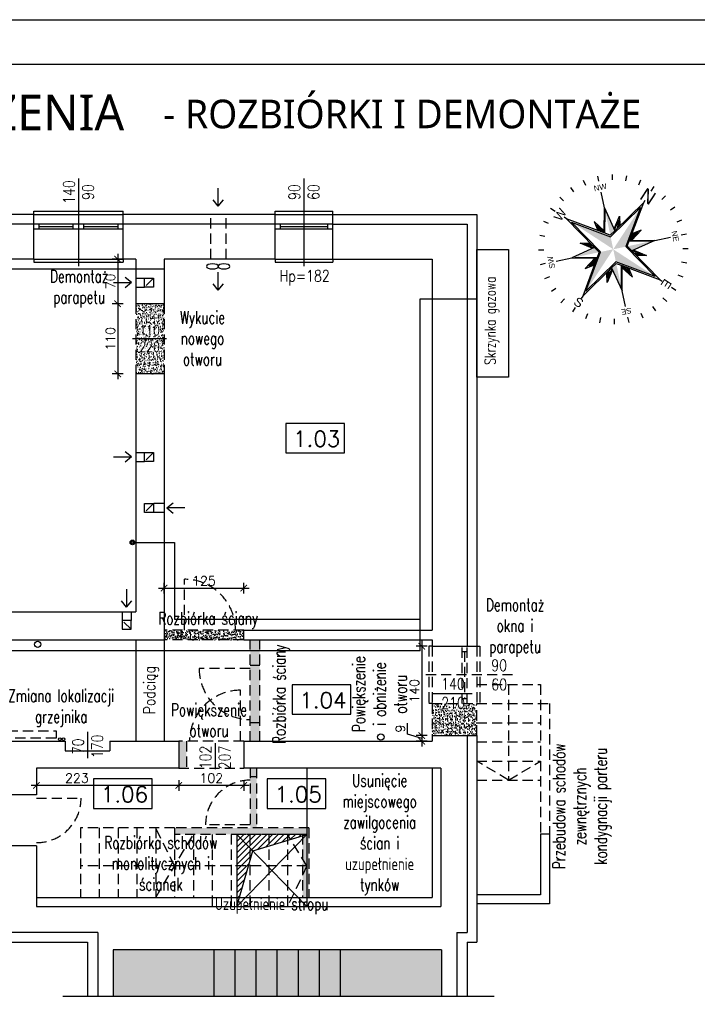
# Model space of a CAD drawing. Header units: millimetres. Extents: x 31969 to 285678, y -69766 to -1123.
# Tile 71 of 176: x 142895 to 143957, y -14032 to -12488. Entities that reach past the tile are written whole.
import ezdxf
from ezdxf.enums import TextEntityAlignment as Align
from ezdxf.lldxf.tags import DXFTag

# ---------------------------------------------------------------- set-up
doc = ezdxf.new("R2010")
doc.units = ezdxf.units.MM
doc.linetypes.add('KRE_16_8', pattern=[24, 16, -8])
for name, color, linetype in [('a-biblioteka', 251, 'Continuous'), ('a-izolacja 1', 3, 'Continuous'), ('a-opis 2', 1, 'Continuous'), ('a-opis 3', 15, 'Continuous'), ('a-opis stolarki 1', 3, 'Continuous'), ('a-przekrój 1', 3, 'Continuous'), ('a-ramka', 7, 'Continuous'), ('a-schody', 3, 'Continuous'), ('a-stolarka okienna', 3, 'Continuous'), ('a-szkło', 4, 'Continuous'), ('a-szraf', 252, 'Continuous'), ('a-wentylacja', 3, 'Continuous'), ('a-wyburzenia i rozbiórki', 152, 'KRE_16_8'), ('a-wymiary', 11, 'Continuous'), ('a-ściany istniejące murowane', 6, 'Continuous')]:
    doc.layers.add(name, color=color, linetype=linetype)
doc.styles.add('APLUS', font='arial.ttf', dxfattribs={"width": 0.6})
doc.styles.add('MAREK', font='simplex.shx')
doc.styles.add('PRZEKRÓJ2', font='l_10646.ttf')
doc.styles.add('RS01507', font='romans.shx', dxfattribs={"width": 0.7, "height": 0.15})
doc.styles.add('WYMIAR', font='romans.shx', dxfattribs={"width": 0.8})
tags = doc.linetypes.add('DASHED', pattern=[0.75, 0.5, -0.25]).pattern_tags.tags
tags[6:7] = [DXFTag(74, 4), DXFTag(75, 0), DXFTag(340, '0'), DXFTag(46, 1.0), DXFTag(50, 0.0), DXFTag(44, 0.0), DXFTag(45, 0.0)]
tags[4:5] = [DXFTag(74, 4), DXFTag(75, 0), DXFTag(340, '0'), DXFTag(46, 1.0), DXFTag(50, 0.0), DXFTag(44, 0.0), DXFTag(45, 0.0)]
doc.dimstyles.new('MAREK', dxfattribs={"dimscale": 0.85, "dimtxt": 17, "dimasz": 12, "dimexe": 10, "dimexo": 0.625, "dimgap": 5, "dimtad": 1, "dimdec": 1, "dimdsep": 46, "dimtxsty": 'MAREK', "dimblk1": 'ARCHTICK', "dimblk2": 'ARCHTICK', "dimsah": 1, "dimcen": 2.5, "dimdle": 10, "dimadec": 0, "dimazin": 0, "dimtfac": 1, "dimtdec": 1, "dimtmove": 1, "dimatfit": 3, "dimldrblk": 'ARCHTICK', "dimfxl": 10, "dimfxlon": 1, "dimtolj": 1, "dimtzin": 0, "dimarcsym": 0})
pattern_1 = [(50, (0, 82.701), (9.10923345, -0.79695428), [0.9525, -10.4775]), (355, (0, 82.701), (-1.7621711, 9.55284226), [0.762, -8.3820292]), (100.451445, (0.759, 82.635), (7.34706235, 8.7558876), [0.80950044, -8.90451223]), (46.1842, (0, 85.241), (13.55395204, -2.1021164), [1.42875, -15.71625]), (96.635558, (1.13, 85.066), (11.8702067, 12.3713062), [1.2142512, -13.3567804]), (351.184151, (0, 85.241), (11.8702067, 12.3713062), [1.1429984, -12.5729866]), (21, (1.27, 84.606), (7.58071956, -5.1132599), [0.9525, -10.4775]), (326, (1.27, 84.606), (3.0901014, 9.2093983), [0.762, -8.382]), (71.451445, (1.902, 84.18), (10.67082096, 4.09613844), [0.80950044, -8.9044969]), (37.5, (0, 82.7014), (0.15443016, 4.22775194), [0, -8.2804, 0, -8.509, 0, -8.41375]), (7.5, (0, 82.7014), (3.34098313, 5.00902874), [0, -4.8514, 0, -8.0899, 0, -3.20675]), (327.5, (-2.832, 82.7014), (6.77952976, -0.2864372), [0, -3.175, 0, -9.906, 0, -13.1445]), (317.5, (-4.102, 82.7014), (7.40645907, 1.27132455), [0, -4.1275, 0, -6.5786, 0, -9.3345])]

# ---------------------------------------------------------------- blocks, each defined once
blk = doc.blocks.new('SYMBOL N')
for p, q in [((-89.1, 214.5), (-95.9, 230.9)), ((-46, 227.7), (-49.5, 245.1)), ((0, 232.3), (0, 250)), ((45.4, 227.8), (48.8, 245.2)), ((88.7, 214.7), (95.5, 231.1)), ((-129.1, 193.2), (-138.9, 207.9)), ((128.6, 193.5), (138.3, 208.2)), ((-164.2, 164.3), (-176.7, 176.8)), ((-30.4, 30.4), (0, 167)), ((0, 186.9), (-29.3, 55.1)), ((0, 186.9), (0, 195.9)), ((29.3, 55), (0, 186.9)), ((0, 167), (30.4, 30.4)), ((164.3, 164.2), (176.8, 176.7)), ((-193.5, 128.5), (-208.2, 138.3)), ((-100, 100), (-138.1, 138.1)), ((100.1, 100), (138.2, 138.1)), ((193.2, 129.1), (207.9, 138.9)), ((-29.2, 55.1), (-100, 100.1)), ((-100, 100.1), (-55, 29.4)), ((-35.2, 58.8), (-43.2, 104.4)), ((-43.2, 104.4), (-24.3, 77.4)), ((43.4, 104.4), (24.4, 77.5)), ((29.3, 55), (100.1, 100)), ((35.3, 58.8), (43.4, 104.4)), ((100.1, 100), (55.1, 29.3)), ((-214.7, 88.7), (-231, 95.5)), ((-92.9, 93), (-52.7, 29.9)), ((-31.7, 56.6), (-37.9, 91.4)), ((-37.9, 91.4), (-25.2, 73.4)), ((-37.9, 91.4), (-27, 65.3)), ((-37.8, 91.5), (-27, 65.3)), ((38, 91.4), (25.3, 73.4)), ((38, 91.4), (27.1, 65.3)), ((38, 91.4), (27.1, 65.2)), ((29.8, 52.8), (93, 93)), ((31.8, 56.6), (38, 91.4)), ((214.5, 89.1), (230.9, 95.9)), ((-227.8, 45.4), (-245.2, 48.8)), ((-58.8, 35.3), (-104.4, 43.4)), ((-104.4, 43.4), (-77.5, 24.4)), ((-91.4, 38), (-65.3, 27.1)), ((-56.6, 31.8), (-91.4, 38)), ((-91.4, 38), (-73.4, 25.3)), ((-91.4, 38), (-65.2, 27.1)), ((-34, 34), (-55, 29.3)), ((-29.3, 55.1), (-34, 34)), ((34, 34), (29.3, 55)), ((55.1, 29.3), (34, 34)), ((56.6, 31.7), (91.4, 37.9)), ((58.8, 35.2), (104.4, 43.2)), ((91.4, 37.9), (65.3, 27)), ((91.4, 37.9), (73.4, 25.2)), ((104.4, 43.2), (77.4, 24.3)), ((227.7, 46), (245.1, 49.5)), ((-232.3, 0), (-250, 0)), ((-186.9, 0), (-195.8, 0)), ((-55, 29.3), (-186.9, 0)), ((-186.9, 0), (-55, -29.3)), ((-167, 0), (-30.4, 30.4)), ((-30.4, -30.4), (-167, 0)), ((30.4, 30.4), (167, 0)), ((167, 0), (30.4, -30.4)), ((186.9, 0), (55.1, 29.3)), ((55.1, -29.3), (186.9, 0)), ((186.9, 0), (195.9, 0)), ((232.3, 0), (250, 0)), ((-104.4, -43.4), (-77.5, -24.4)), ((-55, -29.3), (-100, -100.1)), ((-91.5, -37.8), (-65.3, -27)), ((-91.4, -38), (-73.4, -25.3)), ((-91.4, -38), (-65.3, -27.1)), ((-56.6, -31.8), (-91.4, -38)), ((-55, -29.3), (-34, -34)), ((0, -167), (-30.4, -30.4)), ((30.4, -30.4), (0, -167)), ((34, -34), (55.1, -29.3)), ((52.9, -29.8), (93.1, -92.9)), ((55.1, -29.3), (100.1, -100)), ((56.6, -31.7), (91.4, -37.9)), ((91.4, -37.9), (65.3, -27)), ((91.4, -37.9), (73.4, -25.2)), ((104.4, -43.2), (77.4, -24.3)), ((-227.7, -46), (-245.1, -49.5)), ((-58.8, -35.3), (-104.4, -43.4)), ((-100, -100.1), (-29.3, -55.1)), ((-93, -93), (-29.8, -52.8)), ((-35.2, -58.8), (-43.2, -104.4)), ((-31.7, -56.6), (-37.9, -91.4)), ((-37.9, -91.4), (-27, -65.3)), ((-37.9, -91.4), (-27, -65.3)), ((-34, -34), (-29.3, -55.1)), ((-29.3, -55.1), (0, -186.9)), ((0, -186.9), (29.3, -55)), ((37.9, -91.4), (27, -65.3)), ((38, -91.4), (27.1, -65.3)), ((29.3, -55), (34, -34)), ((100.1, -100), (29.4, -55)), ((31.8, -56.6), (38, -91.4)), ((35.3, -58.8), (43.4, -104.4)), ((58.8, -35.2), (104.4, -43.2)), ((227.9, -45.3), (245.2, -48.7)), ((-214.5, -89.1), (-230.9, -95.9)), ((-43.2, -104.4), (-24.3, -77.4)), ((-37.9, -91.4), (-25.2, -73.4)), ((43.4, -104.4), (24.4, -77.5)), ((38, -91.4), (25.3, -73.4)), ((214.8, -88.6), (231.1, -95.4)), ((-193.2, -129.1), (-207.9, -138.9)), ((-100, -100), (-138.1, -138.1)), ((100.1, -100), (138.2, -138.1)), ((193.6, -128.5), (208.3, -138.3)), ((-164.2, -164.3), (-176.7, -176.8)), ((164.3, -164.3), (176.8, -176.8)), ((-128.4, -193.5), (-138.2, -208.2)), ((0, -186.9), (0, -195.8)), ((129.1, -193.2), (138.9, -207.9)), ((-88.6, -214.7), (-95.4, -231)), ((-45.3, -227.8), (-48.7, -245.1)), ((46, -227.7), (49.5, -245.1)), ((89.1, -214.5), (95.9, -230.9)), ((0, -232.3), (0, -250))]:
    blk.add_line(p, q)
for points in [[(30.4, 30.4), (0, 167), (0, 0)], [(-33.9, 34), (-92.9, 93), (-29.7, 52.8)], [(-25.2, 73.4), (-37.8, 91.5), (-27, 65.3)], [(27.1, 65.2), (38, 91.4), (29.4, 55.1), (31.8, 56.7)], [(34, 34), (52.8, 29.8), (93, 93)], [(-65.2, 27.1), (-91.4, 38), (-55.1, 29.4), (-56.6, 31.8)], [(73.4, 25.2), (91.4, 37.9), (65.3, 27)], [(-30.4, 30.4), (-167, 0), (0, 0)], [(0, -167), (0, 0), (-30.4, -30.4)], [(30.4, -30.4), (167, 0), (0, 0)], [(-34, -34), (-93, -93), (-52.8, -29.8)], [(-73.4, -25.2), (-91.5, -37.8), (-65.3, -27)], [(65.3, -27), (91.4, -37.9), (55.1, -29.3), (56.7, -31.7)], [(-27, -65.3), (-37.9, -91.4), (-29.3, -55.1), (-31.7, -56.7)], [(25.2, -73.4), (37.9, -91.4), (27, -65.3)], [(93.1, -92.9), (34, -34), (29.9, -52.7)]]:
    blk.add_solid(points)
at = {"style": 'APLUS'}
blk.add_text('W', height=29.9, dxfattribs=at).set_placement((0, 211.8), align=Align.MIDDLE)
for s, height, rotation, p in [('SW', 18.69, 45, (-149.8, 149.8)), ('NW', 18.69, 315, (149.8, 149.8)), ('S', 29.9, 270, (-211.8, 0)), ('N', 44.9, 270, (211.8, -0.7)), ('SE', 18.69, 135, (-149.8, -149.8)), ('NE', 18.69, 225, (149.8, -149.8)), ('E', 29.9, 180, (0, -211.8))]:
    blk.add_text(s, height=height, rotation=rotation, dxfattribs=at).set_placement(p, align=Align.MIDDLE)
blk = doc.blocks.new('_ARCHTICK')
at = {"color": 0, "linetype": 'ByBlock', "const_width": 0.15}
blk.add_lwpolyline([(-0.5, -0.5), (0.5, 0.5)], dxfattribs=at)
blk = doc.blocks.new('*D51')
at = {"layer": 'a-wymiary', "color": 0, "lineweight": -2, "ltscale": 100}
for p, q in [((143112.6, -13379.5), (143254.6, -13379.5)), ((143121.1, -13388), (143121.1, -13371)), ((143246.1, -13388), (143246.1, -13371))]:
    blk.add_line(p, q, dxfattribs=at)
at = {"layer": 'DEFPOINTS', "color": 0, "ltscale": 100}
for p in [(143246.1, -13379.5), (143121.1, -13445.6), (143246.1, -13445.6)]:
    blk.add_point(p, dxfattribs=at)
at = {"layer": 'a-wymiary', "color": 0, "lineweight": -2, "ltscale": 100, "xscale": 10.2, "yscale": 10.2, "zscale": 10.2, "rotation": 180}
blk.add_blockref('_ARCHTICK', (143121.1, -13379.5), dxfattribs=at)
at = {"layer": 'a-wymiary', "color": 0, "lineweight": -2, "ltscale": 100, "xscale": 10.2, "yscale": 10.2, "zscale": 10.2}
blk.add_blockref('_ARCHTICK', (143246.1, -13379.5), dxfattribs=at)
at = {"layer": 'a-wymiary', "color": 0, "ltscale": 100, "insert": (143183.6, -13368.1), "char_height": 14.45, "attachment_point": 5, "style": 'MAREK'}
blk.add_mtext('\\A1;125', dxfattribs=at)
blk = doc.blocks.new('*D52')
at = {"layer": 'a-wymiary', "color": 0, "lineweight": -2, "ltscale": 100}
for p, q in [((143048.4, -12855.1), (143048.4, -12942.1)), ((143056.9, -12863.6), (143039.9, -12863.6)), ((143056.9, -12933.6), (143039.9, -12933.6))]:
    blk.add_line(p, q, dxfattribs=at)
at = {"layer": 'DEFPOINTS', "color": 0, "ltscale": 100}
for p in [(143077.1, -12863.6), (143048.4, -12933.6), (143077.1, -12933.6)]:
    blk.add_point(p, dxfattribs=at)
at = {"layer": 'a-wymiary', "color": 0, "lineweight": -2, "ltscale": 100, "xscale": 10.2, "yscale": 10.2, "zscale": 10.2}
for p, rotation in [((143048.4, -12863.6), 90), ((143048.4, -12933.6), 270)]:
    blk.add_blockref('_ARCHTICK', p, dxfattribs=dict(at, rotation=rotation))
at = {"layer": 'a-wymiary', "color": 0, "ltscale": 100, "insert": (143037, -12898.6), "char_height": 14.45, "attachment_point": 5, "rotation": 90, "style": 'MAREK'}
blk.add_mtext('\\A1;70', dxfattribs=at)
blk = doc.blocks.new('*D53')
at = {"layer": 'a-wymiary', "color": 0, "lineweight": -2, "ltscale": 100}
for p, q in [((143056.9, -12933.6), (143039.9, -12933.6)), ((143048.4, -12925.1), (143048.4, -13052.1)), ((143056.9, -13043.6), (143039.9, -13043.6))]:
    blk.add_line(p, q, dxfattribs=at)
at = {"layer": 'DEFPOINTS', "color": 0, "ltscale": 100}
for p in [(143077.1, -12933.6), (143048.4, -13043.6), (143077.1, -13043.6)]:
    blk.add_point(p, dxfattribs=at)
at = {"layer": 'a-wymiary', "color": 0, "lineweight": -2, "ltscale": 100, "xscale": 10.2, "yscale": 10.2, "zscale": 10.2}
for p, rotation in [((143048.4, -12933.6), 90), ((143048.4, -13043.6), 270)]:
    blk.add_blockref('_ARCHTICK', p, dxfattribs=dict(at, rotation=rotation))
at = {"layer": 'a-wymiary', "color": 0, "ltscale": 100, "insert": (143037, -12988.6), "char_height": 14.45, "attachment_point": 5, "rotation": 90, "style": 'MAREK'}
blk.add_mtext('\\A1;110', dxfattribs=at)
blk = doc.blocks.new('*D54')
at = {"layer": 'a-wymiary', "color": 0, "lineweight": -2, "ltscale": 100}
for p, q in [((143254.6, -13688.9), (143135.6, -13688.9)), ((143144.1, -13680.4), (143144.1, -13697.4)), ((143246.1, -13680.4), (143246.1, -13697.4))]:
    blk.add_line(p, q, dxfattribs=at)
at = {"layer": 'DEFPOINTS', "color": 0, "ltscale": 100}
for p in [(143144.1, -13661.6), (143246.1, -13661.6), (143144.1, -13688.9)]:
    blk.add_point(p, dxfattribs=at)
at = {"layer": 'a-wymiary', "color": 0, "lineweight": -2, "ltscale": 100, "xscale": 10.2, "yscale": 10.2, "zscale": 10.2, "rotation": 180}
blk.add_blockref('_ARCHTICK', (143144.1, -13688.9), dxfattribs=at)
at = {"layer": 'a-wymiary', "color": 0, "lineweight": -2, "ltscale": 100, "xscale": 10.2, "yscale": 10.2, "zscale": 10.2}
blk.add_blockref('_ARCHTICK', (143246.1, -13688.9), dxfattribs=at)
at = {"layer": 'a-wymiary', "color": 0, "ltscale": 100, "insert": (143195.1, -13677.4), "char_height": 14.45, "attachment_point": 5, "style": 'MAREK'}
blk.add_mtext('\\A1;102', dxfattribs=at)
blk = doc.blocks.new('*D62')
at = {"layer": 'a-wymiary', "color": 0, "lineweight": -2, "ltscale": 100}
for p, q in [((143152.6, -13688.9), (142912.6, -13688.9)), ((142921.1, -13680.4), (142921.1, -13697.4)), ((143144.1, -13680.4), (143144.1, -13697.4))]:
    blk.add_line(p, q, dxfattribs=at)
at = {"layer": 'DEFPOINTS', "color": 0, "ltscale": 100}
for p in [(142921.1, -13661.6), (143144.1, -13661.6), (142921.1, -13688.9)]:
    blk.add_point(p, dxfattribs=at)
at = {"layer": 'a-wymiary', "color": 0, "lineweight": -2, "ltscale": 100, "xscale": 10.2, "yscale": 10.2, "zscale": 10.2, "rotation": 180}
blk.add_blockref('_ARCHTICK', (142921.1, -13688.9), dxfattribs=at)
at = {"layer": 'a-wymiary', "color": 0, "lineweight": -2, "ltscale": 100, "xscale": 10.2, "yscale": 10.2, "zscale": 10.2}
blk.add_blockref('_ARCHTICK', (143144.1, -13688.9), dxfattribs=at)
at = {"layer": 'a-wymiary', "color": 0, "ltscale": 100, "insert": (142984.5, -13677.4), "char_height": 14.45, "attachment_point": 5, "style": 'MAREK'}
blk.add_mtext('\\A1;223', dxfattribs=at)
blk = doc.blocks.new('*D162')
at = {"layer": 'a-wymiary', "color": 0, "lineweight": -2, "ltscale": 100}
for p, q in [((143524.9, -13462.1), (143524.9, -13619.1)), ((143533.4, -13470.6), (143516.4, -13470.6)), ((143533.4, -13610.6), (143516.4, -13610.6))]:
    blk.add_line(p, q, dxfattribs=at)
at = {"layer": 'DEFPOINTS', "color": 0, "ltscale": 100}
for p in [(143541.1, -13470.6), (143524.9, -13610.6), (143541.1, -13610.6)]:
    blk.add_point(p, dxfattribs=at)
at = {"layer": 'a-wymiary', "color": 0, "lineweight": -2, "ltscale": 100, "xscale": 10.2, "yscale": 10.2, "zscale": 10.2}
for p, rotation in [((143524.9, -13470.6), 90), ((143524.9, -13610.6), 270)]:
    blk.add_blockref('_ARCHTICK', p, dxfattribs=dict(at, rotation=rotation))
at = {"layer": 'a-wymiary', "color": 0, "ltscale": 100, "insert": (143513.4, -13540.6), "char_height": 14.45, "attachment_point": 5, "rotation": 90, "style": 'MAREK'}
blk.add_mtext('\\A1;140', dxfattribs=at)
blk = doc.blocks.new('*D163')
at = {"layer": 'a-wymiary', "color": 0, "lineweight": -2, "ltscale": 100}
for p, q in [((143502.8, -13608.5), (143502.8, -13591.1)), ((143524.9, -13602.1), (143524.9, -13628.1)), ((143524.9, -13615.1), (143502.8, -13608.5)), ((143533.4, -13610.6), (143516.4, -13610.6)), ((143533.4, -13619.6), (143516.4, -13619.6))]:
    blk.add_line(p, q, dxfattribs=at)
at = {"layer": 'DEFPOINTS', "color": 0, "ltscale": 100}
for p in [(143541.1, -13610.6), (143524.9, -13619.6), (143541.1, -13619.6)]:
    blk.add_point(p, dxfattribs=at)
at = {"layer": 'a-wymiary', "color": 0, "lineweight": -2, "ltscale": 100, "xscale": 10.2, "yscale": 10.2, "zscale": 10.2}
for p, rotation in [((143524.9, -13610.6), 90), ((143524.9, -13619.6), 270)]:
    blk.add_blockref('_ARCHTICK', p, dxfattribs=dict(at, rotation=rotation))
at = {"layer": 'a-wymiary', "color": 0, "ltscale": 100, "insert": (143491.3, -13599.8), "char_height": 14.45, "attachment_point": 5, "rotation": 90, "style": 'MAREK'}
blk.add_mtext('\\A1;9', dxfattribs=at)

msp = doc.modelspace()

# ---------------------------------------------------------------- hatches: boundary and pattern name
at = {"layer": 'a-biblioteka'}
h = msp.add_hatch(dxfattribs=at)
h.set_pattern_fill('LINE', color=256, scale=2, angle=45)
h.set_pattern_definition([(45, (-1101.686, 82.7014), (-4.49012806, 4.49012806), [])])
h.paths.add_polyline_path([(143345.07, -13765.63), (143235.07, -13765.63), (143260.02, -13791.25)])
h.paths.add_polyline_path([(143260.02, -13791.25), (143235.07, -13765.63), (143235.07, -13878.63)])
at = {"layer": 'a-szraf', "ltscale": 30}
h = msp.add_hatch(dxfattribs=at)
h.set_pattern_fill('DOTS', color=256, scale=3)
h.set_pattern_definition([(0, (0, 82.7014), (2.38125, 4.7625), [0, -4.7625])])
h.paths.add_polyline_path([(143556.07, -13946.63), (143397.57, -13946.63), (143397.57, -14019.22), (143556.07, -14019.22)])
h.paths.add_polyline_path([(143397.57, -13946.63), (143364.57, -13946.63), (143364.57, -14019.22), (143397.57, -14019.22)])
h.paths.add_polyline_path([(143364.57, -13946.63), (143331.57, -13946.63), (143331.57, -14019.22), (143364.57, -14019.22)])
h.paths.add_polyline_path([(143331.57, -13946.63), (143298.57, -13946.63), (143298.57, -14019.22), (143331.57, -14019.22)])
h.paths.add_polyline_path([(143298.57, -13946.63), (143265.57, -13946.63), (143265.57, -14019.22), (143298.57, -14019.22)])
h.paths.add_polyline_path([(143265.57, -13946.63), (143232.57, -13946.63), (143232.57, -14019.22), (143265.57, -14019.22)])
h.paths.add_polyline_path([(143232.57, -13946.63), (143199.57, -13946.63), (143199.57, -14019.22), (143232.57, -14019.22)])
h.paths.add_polyline_path([(143199.57, -13946.63), (143041.07, -13946.63), (143041.07, -14019.22), (143199.57, -14019.22)])
at = {"layer": 'a-wyburzenia i rozbiórki'}
h = msp.add_hatch(dxfattribs=at)
h.set_pattern_fill('AR-CONC', color=256, scale=0.05, style=0)
h.set_pattern_definition(pattern_1)
h.paths.add_polyline_path([(143121.07, -12988.63), (143077.07, -12988.63), (143077.07, -13043.63), (143121.07, -13043.63)])
h.paths.add_polyline_path([(143121.07, -12933.63), (143077.07, -12933.63), (143077.07, -12988.63), (143121.07, -12988.63)])
h = msp.add_hatch(dxfattribs=at)
h.set_pattern_fill('AR-CONC', color=256, scale=0.05, style=0)
h.paths.add_polyline_path([(143246.07, -13445.63), (143148.07, -13445.63), (143148.07, -13460.63), (143246.07, -13460.63)])
h.paths.add_polyline_path([(143148.07, -13445.63), (143121.07, -13445.63), (143121.07, -13460.63), (143148.07, -13460.63)])
h = msp.add_hatch(dxfattribs=at)
h.set_pattern_fill('AR-CONC', color=256, scale=0.05, style=0)
h.set_pattern_definition([(50, (-119.963, 0), (9.10923345, -0.79695428), [0.9525, -10.4775]), (355, (-119.963, 0), (-1.7621711, 9.55284226), [0.762, -8.3820292]), (100.451445, (-119.204, -0.066), (7.34706235, 8.7558876), [0.80950044, -8.90451223]), (46.1842, (-119.963, 2.54), (13.55395204, -2.1021164), [1.42875, -15.71625]), (96.635558, (-118.833, 2.365), (11.8702067, 12.3713062), [1.2142512, -13.3567804]), (351.184151, (-119.963, 2.54), (11.8702067, 12.3713062), [1.1429984, -12.5729866]), (21, (-118.693, 1.905), (7.58071956, -5.1132599), [0.9525, -10.4775]), (326, (-118.693, 1.905), (3.0901014, 9.2093983), [0.762, -8.382]), (71.451445, (-118.061, 1.479), (10.67082096, 4.09613844), [0.80950044, -8.9044969]), (37.5, (-119.9628, 0), (0.15443016, 4.22775194), [0, -8.2804, 0, -8.509, 0, -8.41375]), (7.5, (-119.963, 0), (3.34098313, 5.00902874), [0, -4.8514, 0, -8.0899, 0, -3.20675]), (327.5, (-122.795, 0), (6.77952976, -0.2864372), [0, -3.175, 0, -9.906, 0, -13.1445]), (317.5, (-124.065, 0), (7.40645907, 1.27132455), [0, -4.1275, 0, -6.5786, 0, -9.3345])])
h.paths.add_polyline_path([(143156.07, -13619.63), (143144.07, -13619.63), (143144.07, -13661.63), (143156.07, -13661.63)])
h.paths.add_polyline_path([(143256.07, -13619.63), (143271.07, -13619.63), (143271.07, -13590.63), (143256.07, -13590.63)])
h.paths.add_polyline_path([(143256.07, -13590.63), (143271.07, -13590.63), (143271.07, -13500.63), (143256.07, -13500.63)])
h.paths.add_polyline_path([(143271.07, -13478.08), (143256.07, -13478.08), (143256.07, -13500.63), (143271.07, -13500.63)])
h.paths.add_polyline_path([(143271.07, -13478.08), (143271.07, -13460.63), (143256.07, -13460.63), (143256.07, -13478.08)])
h = msp.add_hatch(dxfattribs=at)
h.set_pattern_fill('AR-CONC', color=256, scale=0.05, style=0)
h.paths.add_polyline_path([(143611.07, -13560.63), (143541.07, -13560.63), (143541.07, -13610.63), (143611.07, -13610.63)])
h = msp.add_hatch(dxfattribs=at)
h.set_pattern_fill('AR-CONC', color=256, scale=0.05, style=0)
h.set_pattern_definition(pattern_1)
h.paths.add_polyline_path([(143348.07, -13765.63), (143338.07, -13765.63), (143338.07, -13864.63), (143348.07, -13864.63)])
h.paths.add_polyline_path([(143348.07, -13755.63), (143137.57, -13755.63), (143137.57, -13765.63), (143348.07, -13765.63)])
h.paths.add_polyline_path([(143266.07, -13661.63), (143256.07, -13661.63), (143256.07, -13755.63), (143266.07, -13755.63)])

# ---------------------------------------------------------------- linework, layer by layer
at = {"layer": 'a-biblioteka', "linetype": 'DASHED', "lineweight": 25, "ltscale": 20}
for p, q in [((143077.07, -13460.63), (143077.07, -13619.63)), ((143121.07, -13460.63), (143121.07, -13619.63))]:
    msp.add_line(p, q, dxfattribs=at)
at = {"layer": 'a-biblioteka'}
for p, q in [((143260.02, -13791.25), (143345.07, -13765.63)), ((143235.07, -13878.63), (143260.02, -13791.25))]:
    msp.add_line(p, q, dxfattribs=at)
at = {"layer": 'a-biblioteka', "ltscale": 100}
msp.add_lwpolyline([(143611.07, -12848.63), (143661.07, -12848.63), (143661.07, -13048.63), (143611.07, -13048.63)], close=True, dxfattribs=at)
at = {"layer": 'a-biblioteka'}
for radius in [3.67, 2]:
    msp.add_circle((143071.51, -13307.91), radius, dxfattribs=at)
at = {"layer": 'a-izolacja 1'}
for p, q in [((142917.07, -12808.63), (142863.07, -12808.63)), ((143295.35, -12808.63), (143057.07, -12808.63)), ((143385.35, -12808.63), (143596.07, -12808.63)), ((143596.07, -12808.63), (143596.07, -13470.63)), ((143596.07, -13610.63), (143596.07, -13919.63)), ((143017.07, -13919.63), (142831.07, -13919.63)), ((143017.07, -13919.63), (143017.07, -14019.22)), ((143580.07, -13919.63), (143596.07, -13919.63)), ((143580.07, -13919.63), (143580.07, -14019.22))]:
    msp.add_line(p, q, dxfattribs=at)
at = {"layer": 'a-opis 3'}
for points in [[(143403.8, -13121.26), (143311.88, -13121.26), (143311.88, -13167.49), (143403.8, -13167.49)], [(143413.54, -13531.07), (143321.63, -13531.07), (143321.63, -13577.31), (143413.54, -13577.31)], [(143102.48, -13678.66), (143010.56, -13678.66), (143010.56, -13724.89), (143102.48, -13724.89)], [(143374.73, -13678.66), (143282.81, -13678.66), (143282.81, -13724.89), (143374.73, -13724.89)]]:
    msp.add_lwpolyline(points, close=True, dxfattribs=at)
at = {"layer": 'a-opis stolarki 1'}
for p, q in [((142987.07, -12737.42), (142987.07, -12874.54)), ((143340.35, -12737.42), (143340.35, -12874.54)), ((143124.9, -12988.63), (143071.78, -12988.63)), ((143124.9, -12988.63), (143071.78, -12988.63)), ((143542.83, -13544.79), (143604.12, -13544.79)), ((143001.34, -13646.08), (143001.34, -13605.04)), ((143201.07, -13622.58), (143201.07, -13663.63))]:
    msp.add_line(p, q, dxfattribs=at)
at = {"layer": 'a-przekrój 1', "ltscale": 100}
for centre, radius in [((142923.03, -13467.59), 5), ((142957.72, -13616.59), 2.19), ((142963.55, -13616.59), 2.19), ((143460.8, -13612.87), 5)]:
    msp.add_circle(centre, radius, dxfattribs=at)
at = {"layer": 'a-ramka', "ltscale": 0.5}
for points in [[(144061.38, -15458.17), (139861.38, -15458.17), (139861.38, -12488.17), (144061.38, -12488.17)], [(140111.38, -12558.17), (143991.38, -12558.17), (143991.38, -15388.17), (140111.38, -15388.17)]]:
    msp.add_lwpolyline(points, close=True, dxfattribs=at)
at = {"layer": 'a-schody', "ltscale": 300}
for p, q in [((143199.57, -14019.22), (143199.57, -13946.63)), ((143232.57, -14019.22), (143232.57, -13946.63)), ((143265.57, -14019.22), (143265.57, -13946.63)), ((143298.57, -14019.22), (143298.57, -13946.63)), ((143331.57, -14019.22), (143331.57, -13946.63)), ((143364.57, -14019.22), (143364.57, -13946.63)), ((143397.57, -14019.22), (143397.57, -13946.63))]:
    msp.add_line(p, q, dxfattribs=at)
at = {"layer": 'a-stolarka okienna', "ltscale": 40}
for p, q in [((142917.07, -12793.63), (142917.07, -12788.63)), ((142917.07, -12788.63), (143057.07, -12788.63)), ((143057.07, -12793.63), (143057.07, -12788.63)), ((143295.35, -12793.63), (143295.35, -12788.63)), ((143295.35, -12788.63), (143385.35, -12788.63)), ((143385.35, -12793.63), (143385.35, -12788.63)), ((142917.07, -12863.63), (142917.07, -12868.63)), ((142917.07, -12868.63), (143057.07, -12868.63)), ((143057.07, -12863.63), (143057.07, -12868.63)), ((143295.35, -12863.63), (143295.35, -12868.63)), ((143295.35, -12868.63), (143385.35, -12868.63)), ((143385.35, -12863.63), (143385.35, -12868.63))]:
    msp.add_line(p, q, dxfattribs=at)
at = {"layer": 'a-stolarka okienna', "linetype": 'DASHED', "lineweight": 25, "ltscale": 20}
for p, q in [((142917.07, -12793.63), (143057.07, -12793.63)), ((143295.35, -12793.63), (143385.35, -12793.63)), ((142917.07, -12863.63), (143057.07, -12863.63)), ((143295.35, -12863.63), (143385.35, -12863.63)), ((143345.07, -13661.63), (143345.07, -13878.63)), ((143555.07, -13661.63), (143541.07, -13661.63)), ((143555.07, -13661.63), (143555.07, -13878.63)), ((143235.07, -13765.63), (143235.07, -13878.63)), ((143235.07, -13765.63), (143345.07, -13878.63)), ((143345.07, -13765.63), (143235.07, -13878.63)), ((143711.07, -13764.63), (143711.07, -13860.63)), ((143711.07, -13764.63), (143725.07, -13764.63)), ((143725.07, -13764.63), (143725.07, -13874.63)), ((143711.07, -13860.63), (143611.07, -13860.63)), ((142921.07, -13864.63), (142921.07, -13878.63)), ((142921.07, -13878.63), (143555.07, -13878.63)), ((143725.07, -13874.63), (143611.07, -13874.63))]:
    msp.add_line(p, q, dxfattribs=at)
at = {"layer": 'a-stolarka okienna'}
for p, q in [((143057.07, -12808.63), (142917.07, -12808.63)), ((142925.3, -12816.63), (142925.3, -12808.63)), ((142978.85, -12816.63), (142978.85, -12808.63)), ((142995.3, -12816.63), (142995.3, -12808.63)), ((143049.3, -12816.63), (143049.3, -12808.63)), ((143385.35, -12808.63), (143295.35, -12808.63)), ((143303.57, -12816.63), (143303.57, -12808.63)), ((143377.57, -12816.63), (143377.57, -12808.63)), ((143057.07, -12816.63), (142917.3, -12816.63)), ((143385.35, -12816.63), (143295.57, -12816.63))]:
    msp.add_line(p, q, dxfattribs=at)
at = {"layer": 'a-stolarka okienna', "linetype": 'DASHED', "lineweight": 25, "ltscale": 40}
for p, q in [((140928.07, -12878.63), (143121.07, -12878.63)), ((143522.33, -13478.08), (143522.33, -12926)), ((143522.33, -12926), (143611.07, -12926)), ((143071.51, -13307.91), (143137.19, -13307.91)), ((143137.19, -13307.91), (143137.19, -13428.14)), ((143137.19, -13428.14), (143522.33, -13428.14)), ((143522.33, -13478.08), (140656.09, -13478.08))]:
    msp.add_line(p, q, dxfattribs=at)
at = {"layer": 'a-szkło', "ltscale": 2}
for p, q in [((142925.3, -12812.63), (142978.85, -12812.63)), ((142995.3, -12812.63), (143049.3, -12812.63)), ((143303.57, -12812.63), (143377.57, -12812.63))]:
    msp.add_line(p, q, dxfattribs=at)
at = {"layer": 'a-wentylacja', "linetype": 'DASHED', "ltscale": 0.009}
for p, q in [((143206.03, -12780.5), (143206.03, -12752.38)), ((143206.03, -12780.5), (143197.89, -12770.75)), ((143206.03, -12780.5), (143214.18, -12770.75)), ((143206.03, -12912.33), (143206.03, -12884.21)), ((143041.71, -12900.4), (143069.83, -12900.4)), ((143069.83, -12900.4), (143060.08, -12892.25)), ((143069.83, -12900.4), (143060.08, -12908.55)), ((143206.03, -12912.33), (143197.89, -12902.58)), ((143206.03, -12912.33), (143214.18, -12902.58)), ((143069.83, -13173.68), (143060.08, -13165.54)), ((143041.71, -13173.68), (143069.83, -13173.68)), ((143069.83, -13173.68), (143060.08, -13181.83)), ((143125.33, -13253.68), (143135.08, -13245.54)), ((143153.45, -13253.68), (143125.33, -13253.68)), ((143125.33, -13253.68), (143135.08, -13261.83)), ((143062.35, -13381.26), (143062.35, -13409.38)), ((143062.35, -13409.38), (143054.2, -13399.63)), ((143062.35, -13409.38), (143070.49, -13399.63))]:
    msp.add_line(p, q, dxfattribs=at)
at = {"layer": 'a-wentylacja', "linetype": 'KRE_16_8'}
for p, q in [((143194.21, -12863.63), (143194.21, -12793.63)), ((143218.21, -12863.63), (143218.21, -12793.63)), ((143077.07, -12893.63), (143090.58, -12893.63)), ((143104.58, -12893.63), (143090.58, -12907.63)), ((143077.07, -12907.63), (143090.58, -12907.63)), ((143077.07, -13166.91), (143090.58, -13166.91)), ((143104.58, -13166.91), (143090.58, -13180.91)), ((143077.07, -13180.91), (143090.58, -13180.91)), ((143104.58, -13246.91), (143090.58, -13260.91)), ((143121.07, -13246.91), (143104.58, -13246.91)), ((143121.07, -13260.91), (143104.58, -13260.91)), ((143055.57, -13416.63), (143055.57, -13430.13)), ((143069.57, -13416.63), (143069.57, -13430.13)), ((143069.57, -13444.13), (143055.57, -13430.13))]:
    msp.add_line(p, q, dxfattribs=at)
for points in [[(143104.58, -12907.63), (143090.58, -12907.63), (143090.58, -12893.63), (143104.58, -12893.63)], [(143104.58, -13180.91), (143090.58, -13180.91), (143090.58, -13166.91), (143104.58, -13166.91)], [(143104.58, -13260.91), (143090.58, -13260.91), (143090.58, -13246.91), (143104.58, -13246.91)], [(143069.57, -13444.13), (143069.57, -13430.13), (143055.57, -13430.13), (143055.57, -13444.13)]]:
    msp.add_lwpolyline(points, close=True, dxfattribs=at)
at = {"layer": 'a-wentylacja', "extrusion": (0, 0, -1)}
for centre in [(143196.97, -12875.04), (143214.99, -12875.04)]:
    msp.add_ellipse(centre, major_axis=(-9.4, 0), ratio=0.4166685, dxfattribs=at)
at = {"layer": 'a-wyburzenia i rozbiórki'}
for p, q in [((143077.07, -12933.63), (143077.07, -13043.63)), ((143121.07, -12933.63), (143121.07, -13043.63)), ((143153.07, -13445.63), (143153.07, -13365.63)), ((143246.07, -13445.63), (143121.07, -13445.63)), ((143148.07, -13460.63), (143148.07, -13445.63)), ((143246.07, -13460.63), (143121.07, -13460.63)), ((143256.07, -13619.63), (143256.07, -13460.63)), ((143271.07, -13619.63), (143271.07, -13460.63)), ((143541.07, -13470.63), (143536.07, -13470.63)), ((143536.07, -13470.63), (143536.07, -13560.63)), ((143541.07, -13470.63), (143541.07, -13560.63)), ((143588.07, -13560.63), (143588.07, -13470.85)), ((143596.07, -13560.63), (143596.07, -13470.63)), ((143611.07, -13470.63), (143616.07, -13470.63)), ((143611.07, -13470.63), (143611.07, -13560.63)), ((143616.07, -13470.63), (143616.07, -13560.63)), ((143588.07, -13478.85), (143596.07, -13478.85)), ((143592.07, -13478.85), (143592.07, -13552.85)), ((143256.07, -13505.63), (143176.07, -13505.63)), ((143271.07, -13500.63), (143256.07, -13500.63)), ((143667.28, -13515.63), (143530.16, -13515.63)), ((143241.07, -13619.63), (143241.07, -13539.63)), ((143611.07, -13530.63), (143711.07, -13530.63)), ((143661.07, -13530.63), (143661.07, -13680.63)), ((143711.07, -13530.63), (143711.07, -13764.63)), ((143588.07, -13552.85), (143596.07, -13552.85)), ((143541.07, -13560.63), (143536.07, -13560.63)), ((143541.07, -13560.63), (143611.07, -13560.63)), ((143541.07, -13560.63), (143541.07, -13610.63)), ((143611.07, -13560.63), (143616.07, -13560.63)), ((143611.07, -13560.63), (143725.07, -13560.63)), ((143611.07, -13610.63), (143611.07, -13560.63)), ((143725.07, -13560.63), (143725.07, -13764.63)), ((143271.07, -13590.63), (143256.07, -13590.63)), ((143611.07, -13590.63), (143711.07, -13590.63)), ((143246.07, -13619.63), (143144.07, -13619.63)), ((143156.07, -13619.63), (143156.07, -13661.63)), ((143611.07, -13620.63), (143711.07, -13620.63)), ((143144.07, -13661.63), (143246.07, -13661.63)), ((143256.07, -13661.63), (143256.07, -13755.63)), ((143266.07, -13661.63), (143266.07, -13755.63)), ((143611.07, -13650.63), (143711.07, -13650.63)), ((143661.07, -13680.63), (143611.07, -13650.63)), ((143661.07, -13680.63), (143711.07, -13650.63)), ((143266.07, -13675.63), (143256.07, -13675.63)), ((143611.07, -13680.63), (143711.07, -13680.63)), ((142921.07, -13708.63), (142991.07, -13708.63)), ((142990.07, -13755.63), (142990.07, -13864.63)), ((143137.57, -13755.63), (142990.07, -13755.63)), ((143019.57, -13755.63), (143019.57, -13864.63)), ((143049.07, -13755.63), (143049.07, -13864.63)), ((143078.57, -13755.63), (143078.57, -13864.63)), ((143137.57, -13815.13), (143108.07, -13755.63)), ((143108.07, -13755.63), (143108.07, -13864.63)), ((143137.57, -13755.63), (143137.57, -13765.63)), ((143348.07, -13755.63), (143137.57, -13755.63)), ((143256.07, -13750.63), (143186.07, -13750.63)), ((143348.07, -13755.63), (143348.07, -13864.63)), ((143108.07, -13864.63), (143167.07, -13765.63)), ((143338.07, -13765.63), (143137.57, -13765.63)), ((143137.57, -13765.63), (143137.57, -13815.13)), ((143167.07, -13765.63), (143167.07, -13864.63)), ((143196.57, -13765.63), (143196.57, -13878.63)), ((143226.07, -13765.63), (143226.07, -13878.63)), ((143345.07, -13765.63), (143235.07, -13765.63)), ((143255.57, -13765.63), (143255.57, -13878.63)), ((143285.07, -13765.63), (143285.07, -13878.63)), ((143314.57, -13765.63), (143314.57, -13878.63)), ((143345.07, -13815.13), (143314.57, -13765.63)), ((143338.07, -13765.63), (143338.07, -13864.63)), ((143137.57, -13815.13), (142990.07, -13815.13)), ((143345.07, -13815.13), (143137.57, -13815.13)), ((143137.57, -13815.13), (143137.57, -13864.63)), ((143345.07, -13815.13), (143314.57, -13878.63))]:
    msp.add_line(p, q, dxfattribs=at)
msp.add_lwpolyline([(142951.89, -13615.03), (142851.91, -13615.03), (142851.91, -13603.52), (142951.89, -13603.52)], close=True, dxfattribs=at)
for centre, radius, start, end in [((143153.07, -13445.63), 80, 0, 90), ((143256.07, -13505.63), 80, 180, 270), ((143241.07, -13619.63), 80, 90, 180), ((143256.07, -13750.63), 70, 90, 180), ((142921.07, -13708.63), 70, 270, 0)]:
    msp.add_arc(centre, radius, start, end, dxfattribs=at)
at = {"layer": 'a-ściany istniejące murowane'}
for p, q in [((142917.07, -12793.63), (142863.07, -12793.63)), ((142917.07, -12863.63), (142917.07, -12793.63)), ((143057.07, -12863.63), (143057.07, -12793.63)), ((143295.35, -12793.63), (143057.07, -12793.63)), ((143295.35, -12863.63), (143295.35, -12793.63)), ((143385.35, -12863.63), (143385.35, -12793.63)), ((143385.35, -12793.63), (143611.07, -12793.63)), ((143611.07, -12793.63), (143611.07, -13470.63)), ((142917.07, -12863.63), (142863.07, -12863.63)), ((143077.07, -12863.63), (143057.07, -12863.63)), ((143077.07, -12863.63), (143077.07, -12933.63)), ((143121.07, -12863.63), (143121.07, -12933.63)), ((143295.35, -12863.63), (143121.07, -12863.63)), ((143385.35, -12863.63), (143541.07, -12863.63)), ((143541.07, -12863.63), (143541.07, -13445.63)), ((143121.07, -12933.63), (143077.07, -12933.63)), ((143121.07, -13043.63), (143077.07, -13043.63)), ((143077.07, -13043.63), (143077.07, -13416.63)), ((143121.07, -13043.63), (143121.07, -13460.63)), ((142838.07, -13416.63), (143077.07, -13416.63)), ((143121.07, -13445.63), (143121.07, -13445.63)), ((143246.07, -13445.63), (143541.07, -13445.63)), ((143246.07, -13460.63), (143246.07, -13445.63)), ((142838.07, -13460.63), (143121.07, -13460.63)), ((143246.07, -13460.63), (143541.07, -13460.63)), ((143541.07, -13460.63), (143541.07, -13470.63)), ((143541.07, -13470.63), (143611.07, -13470.63)), ((143541.07, -13610.63), (143541.07, -13619.63)), ((143541.07, -13610.63), (143611.07, -13610.63)), ((143611.07, -13610.63), (143611.07, -13934.63)), ((142853.07, -13619.63), (142966.07, -13619.63)), ((142966.07, -13619.63), (142966.07, -13634.63)), ((143036.07, -13619.63), (143144.07, -13619.63)), ((143036.07, -13619.63), (143036.07, -13634.63)), ((143144.07, -13619.63), (143144.07, -13661.63)), ((143246.07, -13619.63), (143541.07, -13619.63)), ((143246.07, -13619.63), (143246.07, -13661.63)), ((142966.07, -13634.63), (143036.07, -13634.63)), ((142921.07, -13661.63), (142921.07, -13703.63)), ((143144.07, -13661.63), (142921.07, -13661.63)), ((143541.07, -13661.63), (143246.07, -13661.63)), ((143541.07, -13661.63), (143541.07, -13864.63)), ((142921.07, -13703.63), (142879.07, -13703.63)), ((142921.07, -13783.63), (142879.07, -13783.63)), ((142921.07, -13783.63), (142921.07, -13864.63)), ((142921.07, -13864.63), (143541.07, -13864.63)), ((142831.07, -13934.63), (143001.07, -13934.63)), ((143001.07, -13934.63), (143001.07, -14019.22)), ((143001.07, -13934.63), (143001.07, -14019.22)), ((143596.07, -13934.63), (143611.07, -13934.63)), ((143596.07, -13934.63), (143596.07, -14019.22)), ((143596.07, -13934.63), (143596.07, -14019.22)), ((143556.07, -13946.63), (143041.07, -13946.63)), ((143041.07, -13946.63), (143041.07, -14019.22)), ((143556.07, -13946.63), (143556.07, -14019.22)), ((142962.28, -14019.22), (143638.64, -14019.22))]:
    msp.add_line(p, q, dxfattribs=at)

# ---------------------------------------------------------------- block references
at = {"layer": 'a-biblioteka', "xscale": 0.4689920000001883, "yscale": 0.4689920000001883, "zscale": 0.4689920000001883, "rotation": 56.9038412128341}
msp.add_blockref('SYMBOL N', (143825.06, -12848.19), dxfattribs=at)

# ---------------------------------------------------------------- texts
at = {"layer": 'a-biblioteka', "ltscale": 100, "style": 'RS01507', "width": 0.7}
msp.add_text('Skrzynka gazowa', height=17.1027, rotation=90, dxfattribs=at).set_placement((143632.2, -13029.1), align=Align.MIDDLE_LEFT)
at = {"layer": 'a-biblioteka', "linetype": 'DASHED', "lineweight": 25, "ltscale": 20, "insert": (143112.97, -13521.63), "char_height": 18, "width": 35.8438, "attachment_point": 9, "rotation": 90, "style": 'WYMIAR'}
msp.add_mtext('\\pxqc;Podciąg', dxfattribs=at)
at = {"layer": 'a-opis 2', "ltscale": 2, "style": 'PRZEKRÓJ2'}
for s, height, p in [('RZUT PODPIWNICZENIA', 56.0756, (142231.21, -12661.76)), ('- ROZBIÓRKI I DEMONTAŻE', 44.8605, (143119.89, -12658.47))]:
    msp.add_text(s, height=height, dxfattribs=at).set_placement(p)
at = {"layer": 'a-opis 2', "ltscale": 40, "char_height": 19.613, "attachment_point": 7, "style": 'RS01507'}
for s, insert, width in [('\\pxqc;Demontaż parapetu', (142903.45, -12939.56), 168.9019), ('\\pxqc,t5;Wykucie nowego otworu', (143107.35, -13030.31), 147.8908), ('\\pxqc,t5;Rozbiórka ściany', (143116.29, -13443.26), 147.8908), ('\\pxqc;Demontaż okna i parapetu', (143602.5, -13487.41), 137.387), ('\\pxqc,t5;Zmiana lokalizacji grzejnika', (142860.61, -13597.26), 198.5165), ('\\pxqc,t5;Powiększenie\\Potworu', (143117.56, -13612.82), 147.8908), ('\\pxqc;Usunięcie miejscowego zawilgocenia ścian i uzupełnienie tynków ', (143371.02, -13860.93), 176.005), ('\\pxqc,t5;Rozbiórka schodów monolitycznych i ścianek', (143006.4, -13853.6), 219.2835), ('\\pxqc,t5;Uzupełnienie stropu', (143201.82, -13890.91), 176.005)]:
    msp.add_mtext(s, dxfattribs=dict(at, insert=insert, width=width))
at = {"layer": 'a-opis 2', "ltscale": 40, "char_height": 19.613, "attachment_point": 7, "rotation": 90, "style": 'RS01507'}
for s, insert, width in [('\\pxqc,t5;Powiększenie\\Pi obniżenie otworu', (143501.45, -13619.63), 147.8908), ('\\pxqc,t5;Rozbiórka ściany', (143317.9, -13619.63), 147.8908), ('\\pxqc;Przebudowa schodów zewnętrznych kondygnacji parteru ', (143821.67, -13834.5), 225.9822)]:
    msp.add_mtext(s, dxfattribs=dict(at, insert=insert, width=width))
at = {"layer": 'a-opis 3', "style": 'MAREK'}
for s, p in [('1.03', (143323.36, -13157.79)), ('1.04', (143333.1, -13567.61)), ('1.06', (143022.04, -13715.19)), ('1.05', (143294.29, -13715.19))]:
    msp.add_text(s, height=24.659, dxfattribs=at).set_placement(p)
at = {"layer": 'a-opis stolarki 1', "char_height": 18, "width": 35.8438, "attachment_point": 7, "rotation": 90, "style": 'WYMIAR'}
for s, insert in [('\\pxqc;\\P140\\P90', (143011.05, -12776.41)), ('\\pxqc;\\P90\\P60', (143364.33, -12776.41)), ('\\pxqc;\\P70\\P170', (143025.32, -13645.51)), ('\\pxqc;\\P102\\P207', (143225.05, -13663.05))]:
    msp.add_mtext(s, dxfattribs=dict(at, insert=insert))
at = {"layer": 'a-opis stolarki 1', "style": 'WYMIAR'}
for s, insert, char_height, width, attachment_point in [('\\pxqc;Hp=182', (143359.45, -12904.94), 18, 35.8438, 9), ('\\pxqc;\\P110\\P220', (143114, -13008.84), 15.6, 31.0646, 9), ('\\pxqc;\\P140\\P210', (143556.05, -13568.66), 18, 35.8438, 7)]:
    msp.add_mtext(s, dxfattribs=dict(at, insert=insert, char_height=char_height, width=width, attachment_point=attachment_point))
at = {"layer": 'a-wyburzenia i rozbiórki', "insert": (143628.29, -13539.61), "char_height": 18, "width": 35.8438, "attachment_point": 7, "style": 'WYMIAR'}
msp.add_mtext('\\pxqc;\\P90\\P60', dxfattribs=at)

# ---------------------------------------------------------------- dimensions: what is measured, and where the dimension line sits
at = {"layer": 'a-wymiary', "ltscale": 100}
for base, p1, p2, picture, middle in [((143048.43, -12933.63), (143077.07, -12863.63), (143077.07, -12933.63), '*D52', (143036.96, -12898.63)), ((143048.43, -13043.63), (143077.07, -12933.63), (143077.07, -13043.63), '*D53', (143036.96, -12988.63)), ((143524.86, -13610.63), (143541.07, -13470.63), (143541.07, -13610.63), '*D162', (143513.38, -13540.63)), ((143524.86, -13619.63), (143541.07, -13610.63), (143541.07, -13619.63), '*D163', (143491.28, -13604.25))]:
    dim = msp.add_linear_dim(base=base, p1=p1, p2=p2, angle=90, dimstyle='MAREK', dxfattribs=at)
    dim.commit()
    dim.dimension.update_dxf_attribs({"geometry": picture, "text_midpoint": middle})
for base, p1, p2, picture, middle in [((143246.07, -13379.55), (143121.07, -13445.63), (143246.07, -13445.63), '*D51', (143183.57, -13368.07)), ((143144.07, -13688.85), (143246.07, -13661.63), (143144.07, -13661.63), '*D54', (143195.07, -13677.38))]:
    dim = msp.add_linear_dim(base=base, p1=p1, p2=p2, dimstyle='MAREK', dxfattribs=at)
    dim.commit()
    dim.dimension.update_dxf_attribs({"geometry": picture, "text_midpoint": middle})
dim = msp.add_linear_dim(base=(142921.07, -13688.85), p1=(143144.07, -13661.63), p2=(142921.07, -13661.63), dimstyle='MAREK', dxfattribs=at)
dim.commit()
dim.dimension.update_dxf_attribs({"geometry": '*D62', "text_midpoint": (142984.46, -13688.85), "dimtype": 160})

doc.saveas('drawing.dxf')
